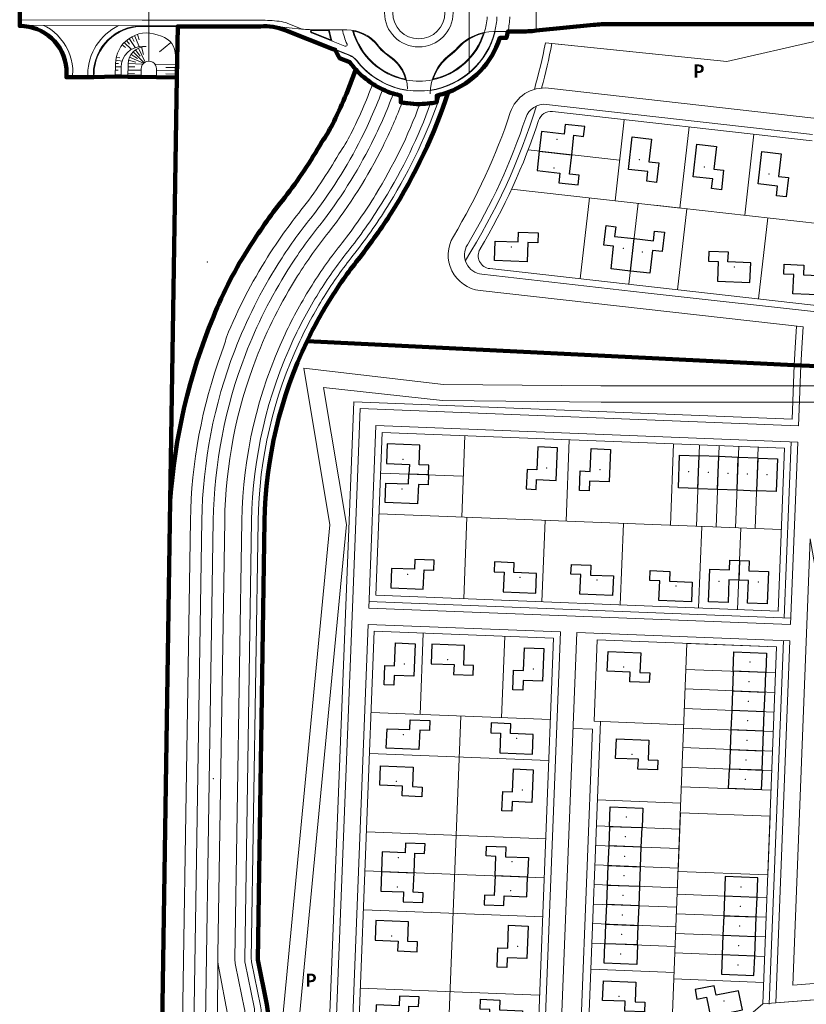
# Model space of a CAD drawing. Extents: x 168554 to 174410, y 515675 to 521218.
# Tile 4 of 110: x 171804 to 172045, y 518174 to 518476. Entities that reach past the tile are written whole.
import ezdxf

# ---------------------------------------------------------------- set-up
doc = ezdxf.new("R2010")
doc.units = 0
doc.header["$MEASUREMENT"] = 0
for name, color, linetype, lineweight in [('Algemeen - 1411 Basislijnen deelgebieden', 5, 'Continuous', 90), ('Algemeen - Fase 1A - 1070 Ondergrond - ontwerp', 7, 'Continuous', 9), ('Algemeen - Fase Ontsluitingsweg - 1070 Ondergrond', 7, 'Continuous', 9), ('Algemeen - Fase Ontsluitingsweg zuid - 1070 Ondergrond', 7, 'Continuous', 9), ('Deelgebied 2 - 1070 Ondergrond ontwerp', 7, 'Continuous', 9), ('Deelgebied 2 - 1071 Ondergrond ontwerp panden', 7, 'Continuous', 30), ('Deelgebied 2 - grondgebonden woningen', 253, 'Continuous', 9), ('Deelgebied 4 - 1070 Ondergrond ontwerp', 7, 'Continuous', 9), ('Deelgebied 4 - 1071 Ondergrond panden', 7, 'Continuous', 30), ('Deelgebied 4 - grondgebonden woningen', 253, 'Continuous', 9), ('Fasering 1', 71, 'Continuous', 0)]:
    doc.layers.add(name, color=color, linetype=linetype, lineweight=lineweight)
doc.styles.add('Legend', font='calibri.ttf')

msp = doc.modelspace()

# ---------------------------------------------------------------- linework, layer by layer
at = {"layer": 'Algemeen - 1411 Basislijnen deelgebieden'}
for points in [[(171935.23, 518453.52, 0.232286), (171951.01, 518470.15), (171953.04, 518470.15, 0.018449), (171953.53, 518472.15), (171957.19, 518472.15, 0.024922), (171962.17, 518472.4), (171979.7, 518474.15, -0.024922), (171984.68, 518474.4), (172122.66, 518474.4), (172140.66, 518474.4), (172140.66, 518483.6)], [(171852.08, 518458.05), (171851.56, 518458.06), (171845.79, 518458.14), (171841.08, 518458.21), (171837.04, 518458.27), (171834.94, 518458.3), (171833.18, 518458.32), (171826.65, 518458.09), (171826.45, 518458.09), (171820.11, 518458.1), (171818.41, 518458.1), (171818.21, 518458.1), (171818.24, 518460.68, 0.390805), (171803.9, 518473.85), (171803.9, 518474.05), (171803.92, 518475.75), (171803.96, 518480.35)], [(171906.86, 518460.51, -0.027026), (171905.1, 518462.69), (171901.9, 518463.98, -0.025709), (171900.6, 518466.54), (171899.63, 518466.82), (171885.23, 518472.58, 0.108261), (171877.7, 518473.7), (171852.32, 518473.7), (171852.08, 518458.05)], [(171906.86, 518460.51, -0.033149), (171899.7, 518443.64, -0.035865), (171896.48, 518438.27, -0.035757), (171885.1, 518421.24, 0.028058), (171874.51, 518406.37, 0.049961), (171863.25, 518384.63, 0.082093), (171850.05, 518328.24, -0.082093)], [(171935.23, 518453.52, -0.023832), (171932.87, 518452.77, -0.01168), (171931.69, 518452.49), (171931.69, 518450.44, -0.016909), (171929.82, 518450.14, -0.001189), (171929.69, 518450.12, -0.028231), (171926.54, 518449.9, -0.034454), (171922.69, 518450.12, -0.014372), (171921.1, 518450.37, -0.003725), (171920.69, 518450.44), (171920.69, 518452.49, -0.02288), (171918.39, 518453.1, -0.033696), (171915.13, 518454.37, -0.034092), (171912.04, 518456.09, -0.065685), (171906.86, 518460.51, 0.065685)], [(171891.95, 518377.16, -0.029102), (171899.41, 518390.65, -0.028394), (171908.2, 518402.97, 0.024885), (171917.79, 518416.6, 0.061171), (171935.23, 518453.52)], [(172452.12, 518445.81, -0.149409), (172143.25, 518365.37), (172048.24, 518369.52), (172041.24, 518369.8), (171891.95, 518377.16)], [(171981.99, 518065.4, -0.020658), (171978.38, 518065.77), (171962.82, 518067.97, 0.035092), (171954.64, 518068.55), (171925.59, 518068.57, -0.038399), (171911.6, 518069.66, -0.308888), (171881.16, 518098.2, -0.058539), (171879.08, 518118.58), (171879.17, 518123.82), (171879.9, 518170.95, 0.054191), (171879.64, 518173.75), (171876.86, 518187.42), (171878.96, 518321.98, -0.108224), (171891.95, 518377.16)]]:
    msp.add_lwpolyline(points, format="xyb", dxfattribs=at)
for points in [[(171852.08, 518458.05), (171850.05, 518328.24)], [(171846.28, 518086.58), (171850.05, 518328.24)]]:
    msp.add_lwpolyline(points, dxfattribs=at)
at = {"layer": 'Algemeen - Fase 1A - 1070 Ondergrond - ontwerp'}
msp.add_line((171984.68, 518474.4), (172119.16, 518474.4), dxfattribs=at)
at = {"layer": 'Algemeen - Fase Ontsluitingsweg - 1070 Ondergrond'}
for p, q in [((171941.63, 518598.72), (171941.63, 518459.35)), ((171843.47, 518463.03), (171843.47, 518496.77)), ((171803.9, 518474.05), (171803.98, 518482.05)), ((171962.17, 518472.4), (171962.17, 518482.9)), ((171803.9, 518474.05), (171841.46, 518473.9)), ((171805.18, 518474), (171803.9, 518474.05)), ((171803.9, 518474.05), (171805.18, 518474)), ((171805.16, 518473.8), (171803.9, 518473.85)), ((171803.91, 518475.75), (171841.47, 518475.6)), ((171806.41, 518473.64), (171805.16, 518473.8)), ((171806.45, 518473.84), (171805.18, 518474)), ((171805.18, 518474), (171806.45, 518473.84)), ((171807.64, 518473.37), (171806.41, 518473.64)), ((171807.69, 518473.56), (171806.45, 518473.84)), ((171806.45, 518473.84), (171807.69, 518473.56)), ((171808.84, 518472.99), (171807.64, 518473.37)), ((171808.91, 518473.18), (171807.69, 518473.56)), ((171807.69, 518473.56), (171808.91, 518473.18)), ((171810.01, 518472.51), (171808.84, 518472.99)), ((171810.09, 518472.69), (171808.91, 518473.18)), ((171808.91, 518473.18), (171810.09, 518472.69)), ((171812.07, 518473.58), (171811.22, 518474.02)), ((171813.28, 518472.81), (171812.07, 518473.58)), ((171841.46, 518473.9), (171877.7, 518473.9)), ((171841.46, 518473.7), (171877.7, 518473.7)), ((171841.47, 518475.6), (171877.7, 518475.6)), ((171882.68, 518473.65), (171890.22, 518472.9)), ((171886.04, 518474.63), (171890.41, 518472.88)), ((171962.17, 518472.4), (171979.7, 518474.15)), ((171811.12, 518471.93), (171810.01, 518472.51)), ((171811.22, 518472.11), (171810.09, 518472.69)), ((171810.09, 518472.69), (171811.22, 518472.11)), ((171812.19, 518471.26), (171811.12, 518471.93)), ((171812.3, 518471.42), (171811.22, 518472.11)), ((171811.22, 518472.11), (171812.3, 518471.42)), ((171813.18, 518470.49), (171812.19, 518471.26)), ((171813.31, 518470.64), (171812.3, 518471.42)), ((171812.3, 518471.42), (171813.31, 518470.64)), ((171814.11, 518469.64), (171813.18, 518470.49)), ((171814.41, 518471.94), (171813.28, 518472.81)), ((171814.25, 518469.78), (171813.31, 518470.64)), ((171813.31, 518470.64), (171814.25, 518469.78)), ((171815.46, 518470.98), (171814.41, 518471.94)), ((171816.42, 518469.93), (171815.46, 518470.98)), ((171817.28, 518468.79), (171816.42, 518469.93)), ((171837.4, 518469.98), (171839.32, 518467.19)), ((171838.22, 518470.49), (171838.99, 518469.09)), ((171839.08, 518470.91), (171840.55, 518467.49)), ((171839.99, 518471.25), (171840.52, 518469.57)), ((171847.34, 518470.73), (171846.02, 518471.16)), ((171885.23, 518472.58), (171899.63, 518466.82)), ((171905.06, 518464.87), (171885.3, 518472.77)), ((171903.56, 518467.62), (171893.32, 518471.71)), ((171899.29, 518469.56), (171893.41, 518471.92)), ((171895.19, 518472.65), (171904.14, 518472.65)), ((171895.19, 518472.43), (171898.57, 518472.43)), ((171949.22, 518472.15), (171957.19, 518472.15)), ((171952.99, 518470.21), (171950.97, 518470.21)), ((171953.04, 518470.15), (171951.01, 518470.15)), ((171814.96, 518468.71), (171814.11, 518469.64)), ((171815.11, 518468.84), (171814.25, 518469.78)), ((171814.25, 518469.78), (171815.11, 518468.84)), ((171815.72, 518467.71), (171814.96, 518468.71)), ((171815.89, 518467.82), (171815.11, 518468.84)), ((171815.11, 518468.84), (171815.89, 518467.82)), ((171816.4, 518466.64), (171815.72, 518467.71)), ((171816.57, 518466.74), (171815.89, 518467.82)), ((171815.89, 518467.82), (171816.57, 518466.74)), ((171818.05, 518467.59), (171817.28, 518468.79)), ((171818.7, 518466.32), (171818.05, 518467.59)), ((171835.29, 518468.01), (171836.28, 518467.23)), ((171835.93, 518468.73), (171838.12, 518466.63)), ((171836.63, 518469.39), (171837.56, 518468.3)), ((171840.28, 518467.05), (171842.29, 518462.72)), ((171841.22, 518467.39), (171841.82, 518465.08)), ((171842.6, 518467.56), (171841.48, 518467.56)), ((171850.25, 518468.74), (171846.74, 518465.88)), ((171899.63, 518466.82), (171899.71, 518467.01)), ((171899.71, 518467.01), (171900.6, 518466.54)), ((171899.71, 518467.01), (171900.64, 518466.63)), ((171816.97, 518465.52), (171816.4, 518466.64)), ((171817.15, 518465.61), (171816.57, 518466.74)), ((171816.57, 518466.74), (171817.15, 518465.61)), ((171817.45, 518464.36), (171816.97, 518465.52)), ((171817.64, 518464.42), (171817.15, 518465.61)), ((171817.15, 518465.61), (171817.64, 518464.42)), ((171817.82, 518463.15), (171817.45, 518464.36)), ((171818.02, 518463.21), (171817.64, 518464.42)), ((171817.64, 518464.42), (171818.02, 518463.21)), ((171819.24, 518465), (171818.7, 518466.32)), ((171819.66, 518463.64), (171819.24, 518465)), ((171833.49, 518464.28), (171834.53, 518464.03)), ((171837.55, 518464.25), (171841.85, 518462.39)), ((171838.03, 518465.12), (171840, 518463.81)), ((171838.66, 518465.9), (171842.07, 518462.57)), ((171839.42, 518466.55), (171840.8, 518464.6)), ((171851.56, 518458.06), (171851.65, 518464.7)), ((171899.63, 518466.82), (171900.6, 518466.54)), ((171900.6, 518466.54), (171900.64, 518466.63)), ((171905.02, 518464.77), (171900.6, 518466.54)), ((171901.9, 518463.98), (171905.1, 518462.69)), ((171901.94, 518464.02), (171905.14, 518462.74)), ((171818.09, 518461.92), (171817.82, 518463.15)), ((171818.29, 518461.96), (171818.02, 518463.21)), ((171818.02, 518463.21), (171818.29, 518461.96)), ((171818.24, 518460.68), (171818.09, 518461.92)), ((171818.44, 518460.69), (171818.29, 518461.96)), ((171818.29, 518461.96), (171818.44, 518460.69)), ((171819.96, 518462.24), (171819.66, 518463.64)), ((171820.15, 518460.79), (171819.96, 518462.24)), ((171833.23, 518462.18), (171833.18, 518458.32)), ((171833.22, 518461.3), (171834.98, 518461.28)), ((171833.23, 518462.3), (171834.16, 518462.28)), ((171833.31, 518463.3), (171835.28, 518463.04)), ((171834.98, 518461.15), (171834.94, 518458.3)), ((171837.04, 518458.27), (171837.1, 518462.14)), ((171837.09, 518461.31), (171839.14, 518461.28)), ((171837.1, 518462.31), (171841.6, 518462.11)), ((171837.24, 518463.3), (171839.48, 518462.78)), ((171851.61, 518462.06), (171845.3, 518462.15)), ((171851.6, 518461.06), (171848.69, 518461.11)), ((171907.09, 518463.21), (171907.17, 518463.27)), ((171907.09, 518463.21), (171907.79, 518462.49)), ((171907.09, 518463.21), (171907.71, 518462.43)), ((171907.17, 518463.27), (171907.79, 518462.49)), ((171907.71, 518462.43), (171907.79, 518462.49)), ((171818.21, 518458.1), (171818.24, 518460.68)), ((171818.41, 518458.09), (171818.44, 518460.69)), ((171818.44, 518460.69), (171818.41, 518458.09)), ((171826.45, 518458.09), (171818.41, 518458.09)), ((171820.11, 518458.07), (171820.15, 518460.79)), ((171824.75, 518458.12), (171824.76, 518459.12)), ((171826.45, 518458.1), (171826.46, 518459.1)), ((171826.65, 518458.09), (171826.66, 518459.09)), ((171833.2, 518460.3), (171834.08, 518460.29)), ((171837.06, 518459.31), (171839.08, 518459.28)), ((171837.07, 518460.31), (171841.11, 518460.25)), ((171841.11, 518460.71), (171841.08, 518458.21)), ((171845.79, 518458.14), (171845.82, 518460.64)), ((171851.59, 518460.07), (171845.82, 518460.15)), ((171851.57, 518459.07), (171848.69, 518459.11)), ((171920.69, 518452.49), (171920.69, 518450.44)), ((171920.75, 518452.54), (171920.75, 518450.49)), ((171931.63, 518452.54), (171931.63, 518450.49)), ((171931.69, 518452.49), (171931.69, 518450.44))]:
    msp.add_line(p, q, dxfattribs=at)
for radius in [10.5, 8]:
    msp.add_circle((171926.19, 518477.9), radius, dxfattribs=at)
for centre, radius, start, end in [((171926.19, 518477.9), 21, 343.2946, 356.5875), ((171926.19, 518477.9), 24, 346.1381, 357.0145), ((171926.19, 518477.9), 27.94, 348.1238, 357.4358), ((171841.46, 518458.9), 16.7, 115.847, 179.2437), ((171841.46, 518458.9), 15, 90, 179.2437), ((171841.46, 518458.9), 14.8, 90, 179.2437), ((171877.7, 518423.9), 51.7, 83.6397, 90), ((171877.7, 518423.9), 50, 84.2894, 90), ((171877.7, 518423.9), 49.8, 86.6806, 90), ((171879.73, 518458.84), 14.8, 68.1986, 86.6806), ((171879.73, 518458.84), 15, 68.1986, 86.6806), ((171882.32, 518465.34), 10, 68.1986, 83.6397), ((171984.68, 518424.4), 50, 90, 95.7106), ((171842.88, 518462.04), 9.65, 70.9962, 179.1851), ((171845.4, 518464.79), 6.25, 359.1851, 71.8954), ((171895.19, 518522.65), 50, 264.2894, 270), ((171893.51, 518472.18), 0.5, 88.0905, 248.1986), ((171893.51, 518472.18), 0.28, 88.0905, 248.1986), ((171895.19, 518522.65), 50.22, 268.0905, 270), ((171926.19, 518477.9), 28.16, 191.2007, 197.2214), ((171926.19, 518477.9), 27.94, 190.8304, 198.1741), ((171926.19, 518477.9), 24, 192.6356, 203.6176), ((171904.14, 518460.65), 12, 38.0298, 90), ((171926.19, 518477.9), 21, 194.8418, 259.5752), ((171904.14, 518460.65), 11.78, 38.0298, 79.936), ((171926.19, 518477.9), 20.78, 195.7807, 258.6362), ((171926.19, 518477.9), 24.1, 278.436, 346.1967), ((171926.19, 518477.9), 24, 278.4893, 346.1381), ((171926.19, 518477.9), 21, 281.3269, 343.2946), ((171926.19, 518477.9), 20.78, 282.3544, 342.2671), ((171926.19, 518477.9), 25.94, 282.1052, 342.7553), ((171926.19, 518477.9), 26, 282.2121, 342.6579), ((171949.22, 518457.15), 15, 90, 137.9827), ((171949.22, 518457.15), 14.78, 102.6572, 137.9827), ((171926.19, 518477.9), 27.88, 343.9888, 348.0978), ((171926.19, 518477.9), 27.94, 343.8961, 348.1238), ((171957.19, 518522.15), 50, 270, 275.7106), ((171841.48, 518461.06), 6.5, 90, 179.1851), ((171842.6, 518462.06), 5.5, 90, 179.1851), ((171903.74, 518468.08), 0.5, 248.1986, 23.6176), ((171926.19, 518477.9), 16.22, 218.0298, 236.3872), ((171926.19, 518477.9), 16, 218.0298, 236.3872), ((171926.19, 518477.9), 16, 306.6387, 317.9827), ((171926.19, 518477.9), 16.22, 306.6387, 317.9827), ((171926.19, 518477.9), 28, 203.9307, 209.8214), ((171926.19, 518477.9), 27.94, 204.0571, 209.7787), ((171903.2, 518460.22), 4.9, 37.5553, 68.1986), ((171903.2, 518460.22), 5, 37.5553, 68.1986), ((171910.69, 518454.58), 11.78, 14.481, 56.3872), ((171910.69, 518454.58), 12, 359.9995, 56.3872), ((171944.69, 518453.02), 15, 126.6387, 179.9995), ((171944.69, 518453.02), 14.78, 126.6387, 161.9643), ((171843.47, 518460.68), 2.36, 359.1845, 179.1851), ((171926.19, 518477.9), 26, 215.7897, 257.787), ((171926.19, 518477.9), 25.94, 215.7512, 257.8939), ((171926.19, 518477.9), 24, 217.5553, 261.614), ((171926.19, 518477.9), 24.1, 219.9379, 261.649), ((171926.19, 518477.9), 21, 259.5752, 281.3269), ((171926.19, 518477.9), 24, 261.614, 278.4893), ((171926.19, 518477.9), 28, 258.6713, 262.8188), ((171926.19, 518477.9), 27.94, 258.7722, 262.8033), ((171926.19, 518477.9), 28, 262.8188, 277.1803), ((171926.19, 518477.9), 27.94, 277.1958, 281.2269), ((171926.19, 518477.9), 28, 277.1803, 281.3277)]:
    msp.add_arc(centre, radius, start, end, dxfattribs=at)
at = {"layer": 'Algemeen - Fase Ontsluitingsweg zuid - 1070 Ondergrond'}
for points in [[(171852.03, 518086.55), (171852.04, 518087.09, -0.025419), (171852.37, 518092.16, 0.025097), (171852.7, 518097.16), (171856.21, 518322.33, -0.084534), (171865.76, 518373.57, 0.025394), (171867.27, 518378.42, -0.044292), (171879.88, 518402.98, -0.028125), (171890.09, 518417.3, 0.036142), (171901.69, 518434.62, 0.035865), (171905.37, 518440.77, 0.028882), (171912.04, 518456.09)], [(171915.13, 518454.37, -0.027682), (171908.57, 518439.34, -0.048861), (171893.1, 518414.92, 0.028167), (171883.13, 518400.93, 0.04912), (171869.79, 518374.34, 0.088046), (171859.71, 518322.28), (171856.06, 518088.53), (171856.03, 518086.54)], [(171859.53, 518086.52), (171859.56, 518088.52), (171863.21, 518322.22, -0.088046), (171873.06, 518373.09, -0.04912), (171886.09, 518399.06, -0.028206), (171895.85, 518412.75, 0.048901), (171911.69, 518437.76, 0.027591), (171918.39, 518453.1)], [(171932.87, 518452.77, -0.055745), (171917.23, 518419.48, -0.02809), (171906.63, 518404.21, 0.028368), (171897.71, 518391.72, 0.03076), (171889.76, 518377.22, 0.106549), (171876.96, 518322.01), (171874.86, 518187.66, 0.054191), (171874.94, 518186.8), (171877.68, 518173.35, -0.054191), (171877.9, 518170.98), (171877.08, 518118.61, 0.057062), (171879.09, 518098.29, 0.038872), (171880.78, 518092.63), (171878.99, 518091.72)], [(171921.1, 518450.37, -0.023526), (171915.23, 518437, -0.050407), (171898.59, 518410.58, 0.028246), (171889.05, 518397.19, 0.04912), (171876.32, 518371.83, 0.088046), (171866.71, 518322.17), (171864.63, 518188.99), (171864.62, 518187.42)], [(171926.54, 518449.9, -0.048313), (171912.96, 518422.09, -0.028038), (171902.71, 518407.32, 0.028307), (171893.49, 518394.39, 0.03076), (171885.24, 518379.35, 0.106549), (171871.96, 518322.09), (171869.86, 518187.74, 0.054191), (171870.04, 518185.81), (171872.78, 518172.35, -0.054191), (171872.9, 518171.06), (171872.09, 518118.69, 0.057062), (171874.2, 518097.23, 0.027041), (171875.43, 518092.75, -0.046755), (171875.55, 518092.2)], [(171878.99, 518091.72, -0.040199), (171877.14, 518097.87, -0.057062), (171875.08, 518118.64), (171875.9, 518171.02, 0.054191), (171875.72, 518172.95), (171872.98, 518186.4, -0.054191), (171872.86, 518187.7), (171874.96, 518322.04, -0.106549), (171887.95, 518378.08, -0.03076), (171896.02, 518392.79, -0.028344), (171905.06, 518405.46, 0.02807), (171915.52, 518420.52, 0.050412), (171929.82, 518450.14)]]:
    msp.add_lwpolyline(points, format="xyb", dxfattribs=at)
msp.add_lwpolyline([(171864.07, 518088.79), (171864.11, 518096.17), (171864.62, 518187.42)], dxfattribs=at)
at = {"layer": 'Algemeen - Fase Ontsluitingsweg zuid - 1070 Ondergrond', "ltscale": 0.5}
msp.add_lwpolyline([(171864.62, 518187.42, 0.044475), (171864.76, 518186), (171867.92, 518169.26, -0.048107), (171868.06, 518167.73), (171867.71, 518105.21, 0.065237), (171868.56, 518097.88, 0.039212), (171871.08, 518089.91)], format="xyb", dxfattribs=at)
at = {"layer": 'Deelgebied 2 - 1070 Ondergrond ontwerp'}
for p, q in [((172020.58, 518462.93), (171965.01, 518468.62)), ((171967.01, 518468.42), (172020.58, 518462.93)), ((171967.01, 518468.42), (172020.58, 518462.93)), ((172048.32, 518469.26), (172020.58, 518462.93)), ((172020.58, 518462.93), (172048.32, 518469.26)), ((172020.58, 518462.93), (172048.32, 518469.26)), ((171965.35, 518449.79), (172046.89, 518440.6)), ((172046.75, 518438.6), (171967.15, 518447.57)), ((171995.53, 518392.05), (171945.54, 518397.68)), ((171947.95, 518399.42), (172053.8, 518387.49)), ((172041.66, 518376.84), (172041.24, 518369.8)), ((172043.66, 518376.73), (172043.24, 518369.72))]:
    msp.add_line(p, q, dxfattribs=at)
for points in [[(171965.01, 518468.62, -0.019005), (171961.62, 518454.39)], [(171967.01, 518468.42, -0.018), (171963.81, 518454.79)], [(171994.97, 518387.08), (171944.98, 518392.71, -0.546586), (171936.79, 518409.32, 0.055871), (171954.23, 518447.27, -0.354855), (171965.91, 518454.76), (172047.23, 518445.59)], [(171962.22, 518449.3, -0.067295), (171940.46, 518401.94)]]:
    msp.add_lwpolyline(points, format="xyb", dxfattribs=at)
for points in [[(171989.13, 518445.1), (171986.33, 518420.25)], [(172009.01, 518442.86), (172006.21, 518418.01)], [(172028.88, 518440.62), (172026.08, 518415.77)], [(171959.72, 518435.87), (171987.73, 518432.67)], [(172006.41, 518417.99), (171954.65, 518423.82)], [(171978.5, 518421.14), (171975.7, 518396.29)], [(171993.4, 518419.46), (171990.6, 518394.61)], [(171998.55, 518418.88), (172056.6, 518412.34)], [(172008.31, 518417.78), (172005.51, 518392.93)], [(172033.15, 518414.98), (172030.35, 518390.14)], [(171995.53, 518392.05), (172053.58, 518385.51)], [(171994.97, 518387.08), (172043.94, 518381.56)], [(172041.66, 518376.84), (172041.95, 518381.68)], [(172043.66, 518376.73), (172043.94, 518381.56)]]:
    msp.add_lwpolyline(points, dxfattribs=at)
for centre, radius, start, end in [((171776.19, 518506.08), 194.5, 344.7107, 348.8355), ((171964.68, 518443.82), 6, 83.5725, 161.7224), ((171966.71, 518443.6), 4, 83.5725, 161.8423), ((171776.19, 518506.08), 192.5, 328.931, 341.7224), ((171776.19, 518506.08), 196.5, 329.1929, 341.8423), ((171946.22, 518403.64), 6, 148.931, 263.5725), ((171948.4, 518403.39), 4, 149.1929, 263.5725)]:
    msp.add_arc(centre, radius, start, end, dxfattribs=at)
at = {"layer": 'Deelgebied 2 - 1071 Ondergrond ontwerp panden'}
for p, q in [((171963.13, 518435.48), (171973.07, 518434.36)), ((171991.06, 518398.69), (171992.18, 518408.63))]:
    msp.add_line(p, q, dxfattribs=at)
for points in [[(171973.07, 518434.36), (171973.74, 518440.32), (171976.72, 518439.99), (171977.06, 518442.97), (171971.09, 518443.64), (171970.76, 518440.66), (171963.8, 518441.44), (171963.13, 518435.48)], [(171963.13, 518435.48), (171962.46, 518429.52), (171969.41, 518428.73), (171969.08, 518425.75), (171975.04, 518425.08), (171975.38, 518428.06), (171972.4, 518428.4), (171973.07, 518434.36)], [(171991.06, 518398.69), (171985.1, 518399.36), (171985.88, 518406.32), (171982.9, 518406.65), (171983.57, 518412.61), (171986.55, 518412.28), (171986.22, 518409.3), (171992.18, 518408.63)], [(171992.18, 518408.63), (171998.14, 518407.95), (171998.48, 518410.93), (172001.46, 518410.6), (172000.79, 518404.64), (171997.81, 518404.97), (171997.02, 518398.02), (171991.06, 518398.69)]]:
    msp.add_lwpolyline(points, dxfattribs=at)
for points in [[(171991.55, 518439.79), (171997.51, 518439.12), (171996.73, 518432.16), (171999.71, 518431.83), (171999.04, 518425.86), (171996.06, 518426.2), (171996.4, 518429.18), (171990.43, 518429.85)], [(172011.43, 518437.55), (172017.39, 518436.88), (172016.61, 518429.92), (172019.59, 518429.59), (172018.92, 518423.63), (172015.93, 518423.96), (172016.27, 518426.94), (172010.31, 518427.61)], [(172031.3, 518435.31), (172037.26, 518434.64), (172036.48, 518427.69), (172039.46, 518427.35), (172038.79, 518421.39), (172035.81, 518421.72), (172036.14, 518424.7), (172030.18, 518425.38)], [(171956.76, 518410.6), (171962.76, 518410.36), (171962.63, 518407.36), (171959.64, 518407.48), (171959.39, 518401.49), (171949.4, 518401.9), (171949.64, 518407.89), (171956.64, 518407.61)], [(172015.07, 518404.71), (172014.94, 518401.71), (172017.94, 518401.59), (172017.7, 518395.59), (172027.69, 518395.18), (172027.93, 518401.18), (172020.94, 518401.46), (172021.06, 518404.46)], [(172038.2, 518400.76), (172044.2, 518400.52), (172044.08, 518397.52), (172051.07, 518397.23), (172050.83, 518391.24), (172040.83, 518391.65), (172041.08, 518397.64), (172038.08, 518397.77)]]:
    msp.add_lwpolyline(points, close=True, dxfattribs=at)
at = {"layer": 'Deelgebied 2 - grondgebonden woningen'}
for p in [(171968.56, 518439.03), (171993.79, 518432.87), (172013.67, 518430.63), (171967.58, 518430.31), (172033.54, 518428.39), (171954.57, 518406.08), (171988.83, 518405.69), (171994.74, 518404.52), (172022.88, 518399.97)]:
    msp.add_point(p, dxfattribs=at)
at = {"layer": 'Deelgebied 4 - 1070 Ondergrond ontwerp'}
for points in [[(171987.52, 518129.45), (171919.35, 518084.62), (171882.33, 518146.62), (171898.97, 518320.82), (171890.92, 518368.89), (171933.74, 518363.94), (171982.03, 518363.52), (172060.32, 518363.52), (172190.44, 518359.36), (172218.26, 518266.43), (172207.57, 518227.16), (172226.33, 518154.53), (172114.06, 518175.42), (172033.6, 518169.08)], [(172036.29, 518294.42), (171912.99, 518299.25), (171914.95, 518349.21), (172038.25, 518344.39)], [(172046.17, 518316.6), (172040.81, 518179.68), (172069.62, 518181.95)], [(171907.81, 518166.79), (171912.56, 518288.26), (171967.52, 518286.11), (171962.76, 518164.64)], [(171981.92, 518260.52), (171977.92, 518158.33), (171994.39, 518141.95), (172031.58, 518173.94), (172035.86, 518283.43), (171980.9, 518285.58), (171979.93, 518260.6)], [(172033.83, 518231.47), (172006.35, 518232.55), (172005.65, 518214.56), (172033.12, 518213.49)]]:
    msp.add_lwpolyline(points, close=True, dxfattribs=at)
for points in [[(172041.24, 518369.8), (172040.6, 518353.3)], [(172043.24, 518369.72), (172042.52, 518351.22)], [(171984.5, 518133.45), (171920.97, 518091.67), (171887.46, 518147.78), (171904.01, 518321), (171896.99, 518362.92), (171933.44, 518358.94), (171982.08, 518358.52), (172060.24, 518358.52), (172186.68, 518354.47), (172213.06, 518266.36), (172202.4, 518227.2), (172219.53, 518160.88), (172114.33, 518180.45), (172031.58, 518173.94), (171984.5, 518133.45)], [(171898.46, 518158.15), (171906.3, 518358.56), (172040.6, 518353.3)], [(171905.84, 518295.53), (171908.22, 518356.48), (172042.52, 518351.22)], [(171910.84, 518295.33), (171913.03, 518351.29), (172042.32, 518346.23)], [(171940.32, 518348.22), (171939.34, 518323.24)], [(171972.3, 518346.97), (171971.32, 518321.99)], [(172040.32, 518346.31), (172038.21, 518292.35)], [(172042.32, 518346.23), (172040.13, 518290.27)], [(172004.27, 518345.72), (172003.3, 518320.73)], [(172012.27, 518345.4), (172011.29, 518320.42)], [(172018.26, 518345.17), (172017.28, 518320.19)], [(172024.26, 518344.93), (172023.28, 518319.95)], [(172030.25, 518344.7), (172029.28, 518319.72)], [(171914.65, 518336.71), (171939.64, 518335.74)], [(171913.97, 518324.23), (172037.27, 518319.4)], [(171940.95, 518323.17), (171939.97, 518298.19)], [(171964.93, 518322.24), (171963.95, 518297.25)], [(171988.91, 518321.3), (171987.93, 518296.32)], [(172012.89, 518320.36), (172011.91, 518295.38)], [(172024.88, 518319.89), (172023.91, 518294.91)], [(171988.74, 518137.7), (171968.93, 518157.4), (171900.54, 518160.07), (171905.84, 518295.53)], [(171910.84, 518295.33), (172040.13, 518290.27)], [(171910.91, 518297.33), (172040.21, 518292.27)], [(171910.64, 518290.33), (171969.59, 518288.03), (171964.68, 518162.57), (171905.73, 518164.87), (171910.64, 518290.33)], [(171926.57, 518262.69), (171927.55, 518287.67)], [(171951.55, 518261.71), (171952.53, 518286.69)], [(171974.59, 518287.83), (171969.73, 518163.66), (171992.26, 518141.25)], [(171974.59, 518287.83), (172039.94, 518285.27)], [(172008.38, 518284.51), (172003.84, 518168.52), (172013.78, 518158.63)], [(172008.38, 518284.51), (172035.86, 518283.43)], [(172037.94, 518285.35), (172033.57, 518173.86)], [(172039.94, 518285.27), (172035.59, 518174.25), (172075.48, 518177.39), (172060.15, 518265.45)], [(172008.07, 518276.51), (172035.55, 518275.44)], [(172007.84, 518270.52), (172035.31, 518269.44)], [(171911.58, 518263.28), (171966.54, 518261.13)], [(171935.29, 518165.72), (171939.06, 518262.2)], [(172007.6, 518264.52), (172035.08, 518263.45)], [(171979.93, 518260.6), (172007.41, 518259.53)], [(172007.37, 518258.53), (172034.84, 518257.45)], [(171979.43, 518258.17), (171973.44, 518258.4)], [(171979.43, 518258.17), (171975.95, 518169.03)], [(172007.13, 518252.53), (172034.61, 518251.46)], [(171911.09, 518250.73), (171966.05, 518248.58)], [(172006.9, 518246.54), (172034.38, 518245.46)], [(172006.66, 518240.54), (172034.14, 518239.47)], [(171980.99, 518236.54), (172006.47, 518235.55)], [(172006.35, 518232.55), (172033.83, 518231.47)], [(171980.67, 518228.55), (172006.15, 518227.55)], [(171910.15, 518226.75), (171965.11, 518224.6)], [(171980.44, 518222.55), (172005.92, 518221.56)], [(171980.2, 518216.56), (172005.68, 518215.56)], [(171909.68, 518214.76), (171964.64, 518212.61)], [(172005.65, 518214.56), (172033.12, 518213.49)], [(171979.97, 518210.56), (172005.45, 518209.56)], [(172032.85, 518206.49), (172005.37, 518207.57)], [(171979.73, 518204.57), (172005.22, 518203.57)], [(171909.21, 518202.77), (171964.17, 518200.62)], [(172032.62, 518200.5), (172005.14, 518201.57)], [(171979.5, 518198.57), (172004.98, 518197.57)], [(172032.38, 518194.5), (172004.9, 518195.58)], [(171979.27, 518192.58), (172004.75, 518191.58)], [(172032.15, 518188.5), (172004.67, 518189.58)], [(171978.95, 518184.58), (172004.43, 518183.58)], [(172031.83, 518180.51), (172004.35, 518181.59)], [(171908.28, 518178.78), (171963.23, 518176.63)]]:
    msp.add_lwpolyline(points, dxfattribs=at)
at = {"layer": 'Deelgebied 4 - 1071 Ondergrond panden'}
for p, q in [((172011.74, 518332.01), (172012.13, 518342)), ((172018.13, 518341.77), (172012.13, 518342)), ((172017.74, 518331.77), (172018.13, 518341.77)), ((172024.12, 518341.53), (172018.13, 518341.77)), ((172023.73, 518331.54), (172024.12, 518341.53)), ((172030.12, 518341.3), (172024.12, 518341.53)), ((172030.12, 518341.3), (172029.73, 518331.3)), ((171929.19, 518336.14), (171923.19, 518336.38)), ((172011.74, 518332.01), (172017.74, 518331.77)), ((172017.74, 518331.77), (172023.73, 518331.54)), ((172023.73, 518331.54), (172029.73, 518331.3)), ((172024.49, 518309.92), (172024.26, 518303.92)), ((172022.56, 518275.95), (172022.32, 518269.95)), ((172032.55, 518275.56), (172022.56, 518275.95)), ((172032.32, 518269.56), (172032.55, 518275.56)), ((172022.32, 518269.95), (172022.09, 518263.96)), ((172022.32, 518269.95), (172032.32, 518269.56)), ((172032.08, 518263.56), (172032.32, 518269.56)), ((172022.09, 518263.96), (172021.85, 518257.96)), ((172032.08, 518263.56), (172022.09, 518263.96)), ((172031.85, 518257.57), (172032.08, 518263.56)), ((172021.85, 518257.96), (172021.62, 518251.97)), ((172031.85, 518257.57), (172021.85, 518257.96)), ((172031.61, 518251.57), (172031.85, 518257.57)), ((172021.62, 518251.97), (172021.39, 518245.97)), ((172021.62, 518251.97), (172031.61, 518251.57)), ((172031.38, 518245.58), (172031.61, 518251.57)), ((172031.38, 518245.58), (172021.39, 518245.97)), ((171984.63, 518228.39), (171984.4, 518222.4)), ((171984.63, 518228.39), (171994.62, 518228)), ((171994.39, 518222.01), (171994.62, 518228)), ((171984.4, 518222.4), (171984.16, 518216.4)), ((171994.39, 518222.01), (171984.4, 518222.4)), ((171994.15, 518216.01), (171994.39, 518222.01)), ((171984.16, 518216.4), (171983.93, 518210.41)), ((171984.16, 518216.4), (171994.15, 518216.01)), ((171914.76, 518214.56), (171924.75, 518214.17)), ((171993.92, 518210.02), (171994.15, 518216.01)), ((171959.56, 518212.81), (171949.57, 518213.2)), ((171983.93, 518210.41), (171983.69, 518204.41)), ((171983.93, 518210.41), (171993.92, 518210.02)), ((171993.68, 518204.02), (171993.92, 518210.02)), ((171983.69, 518204.41), (171983.46, 518198.42)), ((171993.68, 518204.02), (171983.69, 518204.41)), ((172019.86, 518207), (172019.63, 518201)), ((172029.85, 518206.61), (172019.86, 518207)), ((172029.62, 518200.61), (172029.85, 518206.61)), ((171993.45, 518198.03), (171993.68, 518204.02)), ((171983.46, 518198.42), (171983.22, 518192.42)), ((171983.46, 518198.42), (171993.45, 518198.03)), ((172019.63, 518201), (172019.39, 518195.01)), ((172019.63, 518201), (172029.62, 518200.61)), ((172029.38, 518194.62), (172029.62, 518200.61)), ((171993.22, 518192.03), (171993.45, 518198.03)), ((171993.22, 518192.03), (171983.22, 518192.42)), ((172019.39, 518195.01), (172019.16, 518189.01)), ((172019.39, 518195.01), (172029.38, 518194.62)), ((172029.15, 518188.62), (172029.38, 518194.62)), ((172029.15, 518188.62), (172019.16, 518189.01))]:
    msp.add_line(p, q, dxfattribs=at)
for points in [[(171929.19, 518336.14), (171929.3, 518339.14), (171926.31, 518339.26), (171926.54, 518345.25), (171916.55, 518345.65), (171916.31, 518339.65), (171923.31, 518339.38), (171923.19, 518336.38)], [(172011.74, 518332.01), (172005.75, 518332.24), (172006.14, 518342.23), (172012.13, 518342)], [(172030.12, 518341.3), (172036.12, 518341.06), (172035.72, 518331.07), (172029.73, 518331.3)], [(171929.19, 518336.14), (171929.07, 518333.15), (171926.07, 518333.26), (171925.84, 518327.27), (171915.84, 518327.66), (171916.08, 518333.66), (171923.07, 518333.38), (171923.19, 518336.38)], [(172024.26, 518303.92), (172021.26, 518304.04), (172020.99, 518297.05), (172014.99, 518297.28), (172015.38, 518307.27), (172021.38, 518307.04), (172021.5, 518310.04), (172024.49, 518309.92)], [(172024.49, 518309.92), (172027.49, 518309.8), (172027.37, 518306.8), (172033.37, 518306.57), (172032.98, 518296.58), (172026.98, 518296.81), (172027.26, 518303.81), (172024.26, 518303.92)], [(172022.56, 518275.95), (172022.79, 518281.94), (172032.79, 518281.55), (172032.55, 518275.56)], [(172031.38, 518245.58), (172031.14, 518239.58), (172021.15, 518239.97), (172021.39, 518245.97)], [(171984.63, 518228.39), (171984.87, 518234.39), (171994.86, 518234), (171994.62, 518228)], [(171924.75, 518214.17), (171924.99, 518220.16), (171927.99, 518220.05), (171928.1, 518223.04), (171922.11, 518223.28), (171921.99, 518220.28), (171915, 518220.55), (171914.76, 518214.56)], [(171949.57, 518213.2), (171949.81, 518219.19), (171946.81, 518219.31), (171946.93, 518222.31), (171952.92, 518222.07), (171952.8, 518219.07), (171959.8, 518218.8), (171959.56, 518212.81)], [(171914.76, 518214.56), (171914.53, 518208.56), (171921.52, 518208.29), (171921.4, 518205.29), (171927.4, 518205.06), (171927.52, 518208.05), (171924.52, 518208.17), (171924.75, 518214.17)], [(171949.57, 518213.2), (171949.34, 518207.2), (171946.34, 518207.32), (171946.22, 518204.32), (171952.22, 518204.09), (171952.33, 518207.08), (171959.33, 518206.81), (171959.56, 518212.81)], [(172029.85, 518206.61), (172030.09, 518212.6), (172020.1, 518212.99), (172019.86, 518207)], [(171993.22, 518192.03), (171992.98, 518186.03), (171982.99, 518186.43), (171983.22, 518192.42)], [(172019.16, 518189.01), (172018.92, 518183.02), (172028.91, 518182.63), (172029.15, 518188.62)]]:
    msp.add_lwpolyline(points, dxfattribs=at)
for points in [[(171962.66, 518344.73), (171962.38, 518337.73), (171959.38, 518337.86), (171959.13, 518331.86), (171962.13, 518331.74), (171962.25, 518334.73), (171968.25, 518334.49), (171968.66, 518344.48)], [(171978.97, 518344.24), (171984.97, 518344), (171984.56, 518334), (171978.56, 518334.25), (171978.44, 518331.25), (171975.44, 518331.37), (171975.69, 518337.37), (171978.68, 518337.25)], [(171924.95, 518310.22), (171924.83, 518307.23), (171917.83, 518307.51), (171917.59, 518301.52), (171927.58, 518301.11), (171927.83, 518307.1), (171930.82, 518306.98), (171930.95, 518309.98)], [(171949.43, 518309.47), (171949.31, 518306.48), (171952.31, 518306.35), (171952.06, 518300.36), (171962.05, 518299.95), (171962.3, 518305.95), (171955.31, 518306.23), (171955.43, 518309.23)], [(171972.96, 518308.7), (171978.95, 518308.45), (171978.83, 518305.45), (171985.82, 518305.17), (171985.58, 518299.17), (171975.59, 518299.58), (171975.83, 518305.58), (171972.83, 518305.7)], [(171997.15, 518306.82), (172003.15, 518306.57), (172003.03, 518303.57), (172010.02, 518303.29), (172009.77, 518297.29), (171999.78, 518297.7), (172000.03, 518303.7), (171997.03, 518303.82)], [(171919.06, 518284.63), (171925.05, 518284.4), (171924.66, 518274.41), (171918.66, 518274.64), (171918.55, 518271.64), (171915.55, 518271.76), (171915.78, 518277.76), (171918.78, 518277.64)], [(171930.24, 518284.28), (171929.99, 518278.28), (171936.99, 518277.99), (171936.86, 518275), (171942.86, 518274.75), (171942.98, 518277.75), (171939.98, 518277.87), (171940.23, 518283.87)], [(171958.54, 518283.14), (171964.53, 518282.91), (171964.14, 518272.91), (171958.15, 518273.15), (171958.03, 518270.15), (171955.03, 518270.27), (171955.27, 518276.26), (171958.26, 518276.15)], [(171984.22, 518281.99), (171994.21, 518281.58), (171993.96, 518275.58), (171996.96, 518275.46), (171996.84, 518272.46), (171990.84, 518272.71), (171990.97, 518275.71), (171983.97, 518275.99)], [(171923.59, 518261.06), (171929.58, 518260.82), (171929.46, 518257.82), (171926.47, 518257.94), (171926.23, 518251.95), (171916.24, 518252.34), (171916.47, 518258.33), (171923.47, 518258.06)], [(171948.4, 518260.09), (171948.29, 518257.09), (171951.28, 518256.97), (171951.05, 518250.97), (171961.04, 518250.58), (171961.28, 518256.58), (171954.28, 518256.85), (171954.4, 518259.85)], [(171986.74, 518255.24), (171996.73, 518254.83), (171996.49, 518248.83), (171999.48, 518248.71), (171999.36, 518245.71), (171993.37, 518245.96), (171993.49, 518248.96), (171986.49, 518249.24)], [(171914.48, 518246.99), (171924.47, 518246.58), (171924.22, 518240.58), (171927.22, 518240.46), (171927.1, 518237.46), (171921.1, 518237.71), (171921.23, 518240.71), (171914.23, 518240.99)], [(171955.22, 518246), (171961.21, 518245.76), (171960.8, 518235.76), (171954.81, 518236.01), (171954.69, 518233.01), (171951.69, 518233.14), (171951.93, 518239.13), (171954.93, 518239.01)], [(171913.08, 518199.48), (171912.83, 518193.49), (171919.83, 518193.2), (171919.7, 518190.2), (171925.7, 518189.96), (171925.82, 518192.95), (171922.82, 518193.08), (171923.07, 518199.07)], [(171953.73, 518198.06), (171959.72, 518197.82), (171959.31, 518187.83), (171953.32, 518188.07), (171953.19, 518185.07), (171950.2, 518185.2), (171950.44, 518191.19), (171953.44, 518191.07)], [(171982.75, 518181.02), (171992.74, 518180.61), (171992.49, 518174.62), (171995.49, 518174.49), (171995.37, 518171.5), (171989.37, 518171.74), (171989.49, 518174.74), (171982.5, 518175.03)], [(172016.75, 518179.54), (172010.86, 518178.37), (172011.45, 518175.43), (172014.39, 518176.01), (172015.56, 518170.13), (172025.37, 518172.08), (172024.2, 518177.96), (172017.33, 518176.6)], [(171920.27, 518176.35), (171920.15, 518173.35), (171913.16, 518173.63), (171912.92, 518167.63), (171922.92, 518167.24), (171923.15, 518173.23), (171926.15, 518173.12), (171926.27, 518176.11)], [(171945.09, 518175.38), (171951.08, 518175.14), (171950.97, 518172.15), (171957.96, 518171.87), (171957.73, 518165.88), (171947.73, 518166.27), (171947.97, 518172.26), (171944.97, 518172.38)]]:
    msp.add_lwpolyline(points, close=True, dxfattribs=at)
at = {"layer": 'Deelgebied 4 - grondgebonden woningen'}
for p in [(171921.37, 518340.92), (171965.4, 518338.27), (171981.71, 518337.79), (172008.94, 518337.15), (172014.94, 518336.92), (172020.93, 518336.68), (172026.93, 518336.45), (172032.92, 518336.21), (171921.01, 518331.85), (171922.76, 518305.69), (171957.25, 518304.74), (171980.77, 518303.96), (172004.97, 518302.08), (172018.24, 518303.58), (172030.24, 518303.29), (171921.81, 518278.18), (171935.05, 518279.54), (171961.29, 518276.69), (171989.03, 518277.25), (172027.67, 518278.77), (172027.44, 518272.77), (172027.2, 518266.78), (172026.97, 518260.78), (171921.41, 518256.53), (171956.23, 518255.36), (172026.73, 518254.79), (171991.55, 518250.51), (172026.5, 518248.79), (171919.29, 518242.25), (172026.27, 518242.8), (171957.96, 518239.55), (171989.75, 518231.22), (171989.51, 518225.22), (171919.93, 518218.75), (171954.75, 518217.59), (171989.28, 518219.22), (171989.04, 518213.23), (171919.58, 518209.84), (171954.4, 518208.67), (171988.81, 518207.23), (172024.97, 518209.82), (171988.57, 518201.24), (172024.74, 518203.83), (171988.34, 518195.24), (172024.51, 518197.83), (171917.89, 518194.75), (171956.46, 518191.61), (171988.1, 518189.25), (172024.27, 518191.84), (172024.04, 518185.84), (171987.56, 518176.29), (172019.72, 518174.86)]:
    msp.add_point(p, dxfattribs=at)
at = {"layer": 'Fasering 1'}
for p in [(171861.41, 518401.43), (171863.22, 518243.03)]:
    msp.add_point(p, dxfattribs=at)

# ---------------------------------------------------------------- texts
at = {"layer": 'Deelgebied 2 - 1070 Ondergrond ontwerp', "insert": (172010.41, 518462.02), "char_height": 4, "attachment_point": 1, "style": 'Legend'}
msp.add_mtext_dynamic_manual_height_columns('{\\fCalibri|b1|i0|c0|p34;P}', width=13.8235, gutter_width=12.5, heights=[0], dxfattribs=at)
at = {"layer": 'Deelgebied 4 - 1070 Ondergrond ontwerp', "insert": (171891.54, 518183.22), "char_height": 4, "attachment_point": 1, "style": 'Legend'}
msp.add_mtext_dynamic_manual_height_columns('{\\fCalibri|b1|i0|c0|p34;P}', width=13.8235, gutter_width=12.5, heights=[0], dxfattribs=at)

doc.saveas('drawing.dxf')
